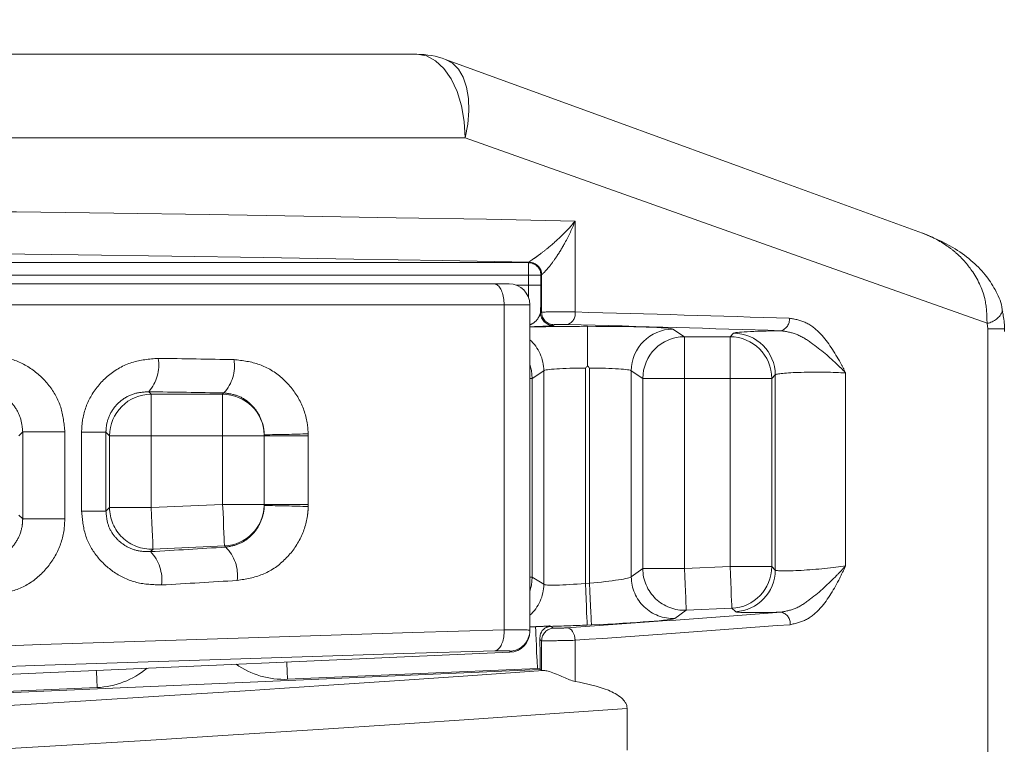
# Model space of a CAD drawing. Header units: millimetres. Extents: x 2 to 601, y 5 to 415.
# Tile 121 of 139: x 437.35 to 439.72, y 283.61 to 285.34. Entities that reach past the tile are written whole.
import ezdxf

# ---------------------------------------------------------------- set-up
doc = ezdxf.new("R2010")
doc.units = ezdxf.units.MM
doc.linetypes.add('PHANTOM', pattern=[12.7, 6.35, -1.27, 1.27, -1.27, 1.27, -1.27])
doc.styles.add('SLDTEXTSTYLE0', font='TXT', dxfattribs={"width": 0.605})
doc.dimstyles.new('SLDDIMSTYLE2', dxfattribs={"dimtxt": 2.5, "dimasz": 2.5, "dimexe": 0, "dimexo": 0.0625, "dimtad": 1, "dimdec": 0, "dimlfac": 10, "dimrnd": 1e-09, "dimzin": 12, "dimdsep": 46, "dimtxsty": 'SLDTEXTSTYLE0', "dimsah": 1, "dimcen": 0.09, "dimadec": 0, "dimazin": 3, "dimtfac": 1, "dimtdec": 0, "dimtofl": 0, "dimtmove": 0, "dimatfit": 3, "dimfxl": 1, "dimfrac": 2, "dimtolj": 1, "dimtzin": 12, "dimarcsym": 0})

# ---------------------------------------------------------------- blocks, each defined once
blk = doc.blocks.new('_D_3')
at = {"color": 7, "linetype": 'Continuous', "lineweight": 0}
for p, q in [((147.0729, 285.3898), (147.0729, 311.1765)), ((504.3394, 282.2649), (504.3394, 311.1765)), ((504.3394, 310.1765), (147.0729, 310.1765))]:
    blk.add_line(p, q, dxfattribs=at)
for points in [[(147.0729, 310.1765), (149.5729, 309.8665), (149.5729, 310.4865)], [(504.3394, 310.1765), (501.8394, 310.4865), (501.8394, 309.8665)]]:
    blk.add_solid(points, dxfattribs=at)
at = {"color": 7, "linetype": 'Continuous', "lineweight": 0, "char_height": 2.5, "attachment_point": 1, "style": 'SLDTEXTSTYLE0'}
for s, insert in [('3573', (332.329, 313.3991)), ('~', (330.3221, 313.3991))]:
    blk.add_mtext(s, dxfattribs=dict(at, insert=insert))

msp = doc.modelspace()

# ---------------------------------------------------------------- linework, layer by layer
at = {"color": 7, "linetype": 'Continuous', "lineweight": 15}
for p, q in [((434.8181, 285.2598), (438.3073, 285.2598)), ((438.6063, 284.6419), (438.6063, 284.7315)), ((434.7599, 284.7098), (438.4916, 284.7098)), ((438.4916, 284.7098), (438.528, 284.7098)), ((438.5164, 283.8807), (438.5164, 284.6598)), ((438.578, 284.6598), (438.578, 283.8794)), ((438.5164, 283.8807), (438.5164, 283.8805)), ((438.578, 283.8794), (438.578, 283.8768)), ((438.5302, 283.8268), (434.5848, 283.6546)), ((438.6031, 283.7853), (434.5848, 283.6098)), ((438.6031, 283.7887), (438.6031, 283.7853)), ((438.6031, 283.7853), (438.6063, 283.7838)), ((438.8112, 283.5921), (438.8112, 283.6926))]:
    msp.add_line(p, q, dxfattribs=at)
at = {"color": 7, "linetype": 'PHANTOM', "lineweight": 0}
for p, q in [((438.4228, 285.0598), (434.8409, 285.0598)), ((438.6867, 284.8603), (438.6867, 284.6424)), ((434.5848, 284.7606), (438.5746, 284.7606)), ((438.5746, 284.7606), (438.5761, 284.7614)), ((438.5746, 284.7306), (438.5746, 284.7606)), ((438.5761, 284.7614), (438.576, 284.7614)), ((438.5746, 284.7306), (434.5848, 284.7306)), ((438.6046, 284.7306), (438.5746, 284.7306)), ((438.5746, 284.7064), (438.5746, 284.7306)), ((438.6061, 284.7314), (438.6046, 284.7306)), ((438.6046, 284.7306), (438.6046, 284.7064)), ((438.6063, 284.7315), (438.6061, 284.7314)), ((438.5462, 284.7064), (438.5746, 284.7064)), ((438.5746, 284.7064), (438.6046, 284.7064)), ((438.5164, 284.6598), (434.7604, 284.6598)), ((438.578, 284.6598), (438.5164, 284.6598)), ((438.6036, 284.6401), (438.6063, 284.6419)), ((438.6362, 284.6119), (438.6336, 284.6102)), ((438.9211, 284.6013), (438.9487, 284.583)), ((439.6759, 284.6018), (439.6744, 284.6154)), ((439.6759, 281.3598), (439.6759, 284.6018)), ((439.7163, 284.6018), (439.6759, 284.6018)), ((438.9487, 284.583), (439.058, 284.583)), ((438.9487, 284.583), (438.9487, 284.483)), ((439.058, 284.583), (439.0665, 284.5914)), ((439.058, 284.583), (439.058, 284.483)), ((438.6113, 284.5014), (438.5838, 284.483)), ((438.6113, 283.9899), (438.6113, 284.5014)), ((438.7112, 284.508), (438.7112, 283.992)), ((438.7214, 283.9924), (438.7214, 284.508)), ((438.8213, 284.5014), (438.8213, 284.0078)), ((438.8488, 284.483), (438.8213, 284.5014)), ((438.578, 284.483), (438.5838, 284.483)), ((438.5838, 284.483), (438.5838, 284.007)), ((438.8488, 284.0273), (438.8488, 284.483)), ((438.8488, 284.483), (438.9487, 284.483)), ((439.058, 284.483), (438.9487, 284.483)), ((438.9487, 284.483), (438.9487, 284.0273)), ((439.058, 284.0321), (439.058, 284.483)), ((439.058, 284.483), (439.158, 284.483)), ((439.1664, 284.4915), (439.158, 284.483)), ((439.158, 284.483), (439.158, 284.0321)), ((439.1664, 284.024), (439.1664, 284.4915)), ((439.3352, 284.4963), (439.3352, 284.0339)), ((437.664, 284.4513), (437.6699, 284.4454)), ((437.6699, 284.4454), (437.8413, 284.4454)), ((437.6699, 284.3455), (437.6699, 284.4454)), ((437.8413, 284.4454), (437.8444, 284.4484)), ((437.8413, 284.3455), (437.8413, 284.4454)), ((437.3618, 284.3548), (437.3525, 284.3455)), ((437.3618, 284.3548), (437.4628, 284.3548)), ((437.3618, 284.1468), (437.3618, 284.3548)), ((437.4628, 284.3548), (437.4628, 284.1468)), ((437.5029, 284.1648), (437.5029, 284.3542)), ((437.5614, 284.3542), (437.5029, 284.3542)), ((437.5614, 284.3542), (437.5614, 284.1648)), ((437.57, 284.3455), (437.5614, 284.3542)), ((437.57, 284.1738), (437.57, 284.3455)), ((437.6699, 284.3455), (437.57, 284.3455)), ((437.8413, 284.3455), (437.6699, 284.3455)), ((437.6699, 284.3455), (437.6699, 284.1738)), ((437.8413, 284.3455), (437.9412, 284.3455)), ((437.8413, 284.1813), (437.8413, 284.3455)), ((437.9412, 284.3455), (437.9412, 284.3483)), ((438.0466, 284.3455), (437.9412, 284.3455)), ((437.9412, 284.1813), (437.9412, 284.3455)), ((438.0465, 284.3505), (438.0466, 284.3455)), ((438.0466, 284.3455), (438.0466, 284.1813)), ((437.5614, 284.1648), (437.57, 284.1738)), ((437.57, 284.1738), (437.6699, 284.1738)), ((437.6699, 284.1738), (437.8413, 284.1813)), ((437.9412, 284.1813), (437.8413, 284.1813)), ((437.9412, 284.1785), (437.9412, 284.1813)), ((438.0466, 284.1813), (437.9412, 284.1813)), ((438.0466, 284.1813), (438.0465, 284.1762)), ((437.3525, 284.1556), (437.3618, 284.1468)), ((437.3618, 284.1468), (437.4628, 284.1468)), ((437.5614, 284.1648), (437.5029, 284.1648)), ((437.8457, 284.0816), (437.6743, 284.0741)), ((437.8486, 284.0788), (437.8457, 284.0816)), ((437.6743, 284.0741), (437.6685, 284.068)), ((438.9487, 284.0273), (439.058, 284.0321)), ((439.058, 284.0321), (439.158, 284.0321)), ((439.158, 284.0321), (439.1664, 284.024)), ((438.578, 284.007), (438.5838, 284.007)), ((438.5838, 284.007), (438.6113, 283.9899)), ((438.8213, 284.0078), (438.8488, 284.0273)), ((438.8488, 284.0273), (438.9487, 284.0273)), ((438.7112, 283.992), (438.7214, 283.9924)), ((438.953, 283.9275), (438.9255, 283.9079)), ((439.0624, 283.9323), (438.953, 283.9275)), ((439.0708, 283.9242), (439.0624, 283.9323)), ((438.578, 283.8876), (438.5916, 283.8882)), ((438.6255, 283.89), (438.6279, 283.889)), ((438.6279, 283.889), (438.6349, 283.8846)), ((438.7258, 283.8926), (438.7156, 283.8921)), ((438.6063, 283.8547), (438.6016, 283.8576)), ((438.6063, 283.7838), (438.6063, 283.8547)), ((438.6867, 283.8556), (438.6867, 283.7569)), ((438.5302, 283.8268), (438.5302, 283.8295)), ((438.596, 283.7884), (437.9968, 283.7622)), ((438.6031, 283.7887), (438.596, 283.7884)), ((437.5401, 283.7423), (437.0273, 283.7199))]:
    msp.add_line(p, q, dxfattribs=at)
at = {"color": 7, "linetype": 'PHANTOM', "lineweight": 0, "flags": 128}
for points in [[(438.4228, 285.0598), (438.4206, 285.0988), (438.414, 285.1363), (438.4034, 285.1709), (438.389, 285.2012), (438.3715, 285.2261), (438.3515, 285.2446), (438.3298, 285.256), (438.3073, 285.2598)], [(438.3757, 285.2477), (438.3924, 285.2385), (438.4067, 285.2241), (438.4181, 285.2048), (438.4262, 285.1812), (438.4308, 285.1541), (438.4318, 285.1243), (438.4291, 285.0925), (438.4228, 285.0598)], [(439.6744, 284.6154), (439.2822, 284.7547), (438.8644, 284.903), (438.4228, 285.0598)], [(438.578, 284.5163), (438.5818, 284.5025), (438.5838, 284.483)], [(437.6743, 284.0741), (437.6742, 284.0769), (437.6739, 284.0831), (437.6735, 284.0926), (437.6729, 284.1051), (437.6723, 284.12), (437.6715, 284.1368), (437.6707, 284.155), (437.6699, 284.1738)], [(437.8457, 284.0816), (437.8456, 284.0843), (437.8453, 284.0906), (437.8449, 284.1001), (437.8443, 284.1126), (437.8437, 284.1275), (437.843, 284.1443), (437.8422, 284.1625), (437.8413, 284.1813)], [(439.058, 284.0321), (439.0589, 284.013), (439.0597, 283.9947), (439.0604, 283.9777), (439.061, 283.9627), (439.0616, 283.9503), (439.062, 283.9408), (439.0623, 283.9348), (439.0624, 283.9323)], [(438.578, 283.9737), (438.5819, 283.9881), (438.5838, 284.007)], [(438.9487, 284.0273), (438.9495, 284.0083), (438.9503, 283.9899), (438.951, 283.9729), (438.9517, 283.9579), (438.9522, 283.9455), (438.9526, 283.9361), (438.9529, 283.93), (438.953, 283.9275)], [(438.7112, 283.992), (438.712, 283.9729), (438.7128, 283.9545), (438.7136, 283.9376), (438.7142, 283.9226), (438.7148, 283.9101), (438.7152, 283.9007), (438.7154, 283.8946), (438.7156, 283.8921)], [(438.7214, 283.9924), (438.7222, 283.9734), (438.723, 283.955), (438.7238, 283.938), (438.7244, 283.923), (438.725, 283.9106), (438.7254, 283.9011), (438.7256, 283.8951), (438.7258, 283.8926)], [(438.596, 283.7884), (438.5952, 283.8074), (438.5943, 283.8258), (438.5936, 283.8428), (438.593, 283.8578), (438.5924, 283.8702), (438.592, 283.8796), (438.5917, 283.8857), (438.5916, 283.8882)], [(438.6671, 283.8855), (438.6707, 283.8849), (438.6742, 283.8832), (438.6775, 283.8805), (438.6804, 283.8767), (438.6829, 283.8722), (438.6848, 283.867), (438.6861, 283.8614), (438.6867, 283.8556)], [(437.995, 283.8035), (437.9952, 283.7996), (437.996, 283.7813), (437.9968, 283.7622)], [(437.5383, 283.7835), (437.5385, 283.7797), (437.5393, 283.7613), (437.5401, 283.7423)]]:
    msp.add_lwpolyline(points, dxfattribs=at)
at = {"color": 7, "linetype": 'Continuous', "lineweight": 15, "flags": 128}
msp.add_lwpolyline([(438.3757, 285.2477), (438.7774, 285.1015), (439.1592, 284.9626), (439.5196, 284.8314)], dxfattribs=at)
at = {"color": 7, "linetype": 'Continuous', "lineweight": 15}
for centre, radius, start, end in [((438.3073, 285.0598), 0.2, 70, 90), ((438.5762, 284.7314), 0.0301, 0.1561, 90.3766), ((438.528, 284.6598), 0.05, 0, 90)]:
    msp.add_arc(centre, radius, start, end, dxfattribs=at)
at = {"color": 7, "linetype": 'PHANTOM', "lineweight": 0}
for centre, radius, start, end in [((438.5745, 284.7305), 0.03, 0.109, 89.8519), ((438.5761, 284.7313), 0.03, 0.0631, 89.8977), ((438.6596, 284.6384), 0.0274, 288.7625, 8.477), ((439.6672, 284.6627), 0.0479, 278.7044, 338.8264), ((438.6336, 284.6402), 0.03, 180.0861, 269.8444), ((438.6363, 284.6419), 0.03, 180.0861, 269.8443), ((439.1729, 284.624), 0.0275, 284.9133, 7.2253), ((438.9214, 284.5012), 0.1001, 90.1452, 179.9061), ((438.5114, 284.5013), 0.0999, 0.0535, 48.1896), ((438.9489, 284.4829), 0.1001, 90.1452, 179.9061), ((439.0579, 284.4829), 0.1001, 0.0711, 89.9323), ((439.0663, 284.4914), 0.1001, 0.0654, 89.9243), ((437.5905, 284.5155), 0.0976, 318.868, 9.2533), ((437.7757, 284.5128), 0.0941, 316.8405, 9.4868), ((437.6703, 284.3452), 0.1002, 90.1947, 179.7992), ((437.841, 284.3452), 0.1002, 1.7844, 89.8037), ((437.9219, 287.7753), 3.4271, 270.3219, 272.0842), ((437.6702, 284.1742), 0.1002, 180.1979, 272.3118), ((437.841, 284.1817), 0.1002, 272.6851, 358.168), ((437.9219, 280.8771), 3.3014, 87.8359, 89.6653), ((437.7818, 284.0109), 0.0952, 352.8205, 45.4948), ((437.5968, 284.0001), 0.0988, 353.1093, 43.4558), ((439.0579, 284.0322), 0.1001, 272.5703, 359.9283), ((438.9214, 284.008), 0.1001, 180.1077, 272.3453), ((438.9489, 284.0275), 0.1001, 180.1077, 272.3453), ((439.0663, 284.0241), 0.1001, 272.5789, 359.9341), ((438.5113, 283.99), 0.1, 311.8294, 359.9353), ((439.1745, 283.8958), 0.0278, 354.192, 77.1018), ((438.6292, 283.8592), 0.0298, 92.5692, 114.5479), ((438.528, 283.8794), 0.05, 272.4888, 359.9957), ((438.6363, 283.8546), 0.03, 92.6452, 179.9344)]:
    msp.add_arc(centre, radius, start, end, dxfattribs=at)
for centre, major_axis, ratio, start_param, end_param in [((433.6848, 284.6923), (8.2, 0), 0.025867, 0.914753, 1.429333), ((433.6848, 284.5923), (8.1, 0), 0.026186, 0.922447, 1.429333), ((438.5678, 284.7064), (0, 0.1), 0.06813, 4.43146, 4.712389), ((438.5977, 284.7064), (0, 0.13), 0.052408, 4.177685, 4.712389), ((438.6562, 284.6419), (0.05, 0), 0.013968, 0.914753, 3.089233), ((433.6848, 284.4163), (8.2, 0), 0.034793, 0.833071, 0.914753), ((438.7112, 284.601), (0.2, 0), 0.034921, 1.545276, 2.299414), ((438.6562, 284.6119), (0.02, 0), 0.034921, 0.914753, 3.089233), ((433.6848, 284.3864), (8.17, 0), 0.034921, 0.833071, 0.914753), ((438.7214, 284.601), (0.2, 0), 0.034921, 0.05236, 1.596317), ((439.2664, 284.5912), (0.2, 0), 0.034921, 2.017277, 3.106686), ((434.6679, 284.0037), (10.582, 0), 0.052012, 1.263523, 1.281491), ((438.7112, 284.501), (0.1, 0), 0.069842, 1.570796, 3.089233), ((438.7214, 284.501), (0.1, 0), 0.069842, 0.05236, 1.570796), ((439.2664, 284.4912), (0.1, 0), 0.069842, 0.810577, 3.106686), ((434.6679, 283.9238), (10.502, 0), 0.052408, 1.263523, 1.281491), ((434.6644, 284.4648), (10.502, 0.4598), 0.052358, 5.000194, 5.01814), ((439.2664, 284.033), (0.1, 0.0088), 0.069376, 3.170412, 5.466521), ((438.7214, 283.9994), (0.1, 0.0088), 0.069376, 4.706301, 6.224738), ((434.6679, 284.3849), (10.582, 0.4598), 0.051963, 5.000228, 5.018175), ((438.7112, 283.999), (0.1, 0.0088), 0.069376, 3.187865, 4.706301), ((433.6835, 283.8942), (8.17, 0.3571), 0.034887, 5.366907, 5.448918), ((439.2707, 283.9331), (0.2, 0.0087), 0.034887, 3.174974, 4.243888), ((438.7155, 283.8991), (0.2, 0.0087), 0.034887, 3.952637, 4.042601), ((438.7155, 283.8991), (0.2, 0.0087), 0.034887, 4.25714, 4.710864), ((433.6848, 283.8643), (8.2, 0.3571), 0.03476, 5.366918, 5.448929), ((438.7258, 283.8996), (0.2, 0.0087), 0.034887, 4.710864, 6.2293), ((434.6679, 283.3706), (10.582, 0.4604), 0.034723, 1.197068, 1.550639), ((438.428, 283.8751), (0.15, 0.0044), 0.023283, 6.282507, 7.223191), ((438.6549, 283.8855), (0.02, 0.0009), 0.034887, 3.192427, 5.366907), ((438.6562, 283.8556), (0.05, 0.0009), 0.013977, 3.193708, 5.368188), ((434.6701, 283.3206), (10.532, 0.4604), 0.034887, 1.197732, 1.550624), ((438.4302, 283.8251), (0.1, 0.0044), 0.034887, 6.28166, 7.163887), ((437.9884, 283.9622), (-0.1385, -0.1447), 0.998727, 0.15251, 0.806579), ((434.2443, 283.6956), (5.8647, 0.2562), 0.026161, 4.882562, 5.550835), ((437.5312, 283.9422), (-0.1446, 0.1385), 0.998834, 2.378594, 3.032663), ((434.2487, 283.5957), (5.9647, 0.2562), 0.025724, 4.8826, 5.582202)]:
    msp.add_ellipse(centre, major_axis=major_axis, ratio=ratio, start_param=start_param, end_param=end_param, dxfattribs=at)
at = {"color": 7, "linetype": 'Continuous', "lineweight": 15}
for centre, major_axis, ratio, start_param, end_param in [((438.528, 283.8768), (0, 0.05), 0.99939, 3.185199, 4.712389), ((438.6562, 283.786), (0.05, 0.0022), 0.026161, 3.19281, 3.524032)]:
    msp.add_ellipse(centre, major_axis=major_axis, ratio=ratio, start_param=start_param, end_param=end_param, dxfattribs=at)
at = {"color": 7, "linetype": 'PHANTOM', "lineweight": 0}
for points, knots in [([(438.576, 284.7614), (438.5761, 284.7619), (438.5763, 284.7628), (438.5849, 284.7685), (438.5994, 284.7786), (438.6221, 284.796), (438.6539, 284.8239), (438.6757, 284.8468), (438.6866, 284.8602), (438.6867, 284.8603)], [0, 0, 0, 0, 0.107376, 0.209315, 0.311643, 0.464187, 0.684634, 0.996548, 1, 1, 1, 1]), ([(438.6867, 284.8603), (438.6866, 284.8601), (438.6796, 284.8427), (438.6656, 284.8129), (438.6437, 284.7767), (438.6273, 284.7542), (438.6161, 284.741), (438.6085, 284.7334), (438.607, 284.7321), (438.6063, 284.7315)], [0, 0, 0, 0, 0.0041473, 0.3342026, 0.5658223, 0.7223166, 0.8219847, 0.9132856, 1, 1, 1, 1]), ([(439.5196, 284.8314), (439.5199, 284.8313), (439.5408, 284.8237), (439.5699, 284.8084), (439.61, 284.7765), (439.6454, 284.7356), (439.6728, 284.6775), (439.6739, 284.6338), (439.6744, 284.6154)], [0, 0, 0, 0, 0.003256, 0.238885, 0.34619, 0.548373, 0.809572, 1, 1, 1, 1]), ([(438.578, 284.6116), (438.5812, 284.6129), (438.5892, 284.6162), (438.5998, 284.6293), (438.6026, 284.6373), (438.6036, 284.6401)], [0, 0, 0, 0, 0.296577, 0.749449, 1, 1, 1, 1]), ([(439.2002, 284.6275), (439.2138, 284.6251), (439.2409, 284.6202), (439.285, 284.5842), (439.3134, 284.5384), (439.3312, 284.5046), (439.3352, 284.4965), (439.3352, 284.4963)], [0, 0, 0, 0, 0.235116, 0.468909, 0.874487, 0.996956, 1, 1, 1, 1]), ([(438.6336, 284.6102), (438.6319, 284.6098), (438.6278, 284.6089), (438.6063, 284.6078), (438.5868, 284.6071), (438.578, 284.6068)], [0, 0, 0, 0, 0.268781, 0.670063, 1, 1, 1, 1]), ([(439.3352, 284.4963), (439.3351, 284.4964), (439.3343, 284.4973), (439.3322, 284.4995), (439.3263, 284.5056), (439.3017, 284.5296), (439.2644, 284.5621), (439.2173, 284.5917), (439.1922, 284.5956), (439.18, 284.5975)], [0, 0, 0, 0, 0.002939, 0.019838, 0.050491, 0.142174, 0.570195, 0.790637, 1, 1, 1, 1]), ([(437.2842, 284.537), (437.2978, 284.5359), (437.3317, 284.5331), (437.3821, 284.5103), (437.4267, 284.4689), (437.457, 284.4151), (437.4609, 284.3749), (437.4628, 284.3548)], [0, 0, 0, 0, 0.147283, 0.366475, 0.580339, 0.790272, 1, 1, 1, 1]), ([(437.5029, 284.3542), (437.5035, 284.365), (437.5052, 284.3958), (437.5244, 284.4454), (437.5657, 284.4934), (437.6226, 284.5259), (437.6654, 284.5294), (437.6868, 284.5312)], [0, 0, 0, 0, 0.112224, 0.319394, 0.539454, 0.769709, 1, 1, 1, 1]), ([(437.8685, 284.5283), (437.8893, 284.5258), (437.9308, 284.5209), (437.9855, 284.4869), (438.0258, 284.4378), (438.0438, 284.3888), (438.0459, 284.3592), (438.0465, 284.3505)], [0, 0, 0, 0, 0.229884, 0.459405, 0.687038, 0.907497, 1, 1, 1, 1]), ([(437.3618, 284.3548), (437.3607, 284.366), (437.3586, 284.3886), (437.3421, 284.4187), (437.3178, 284.4418), (437.2904, 284.4547), (437.2718, 284.4564), (437.2644, 284.4571)], [0, 0, 0, 0, 0.205688, 0.414427, 0.629719, 0.851411, 1, 1, 1, 1]), ([(437.664, 284.4513), (437.6521, 284.4505), (437.6287, 284.449), (437.5968, 284.4316), (437.5735, 284.4053), (437.5626, 284.3774), (437.5617, 284.3602), (437.5614, 284.3542)], [0, 0, 0, 0, 0.242303, 0.477311, 0.693954, 0.892689, 1, 1, 1, 1]), ([(437.9412, 284.3483), (437.9408, 284.3532), (437.9397, 284.3698), (437.9297, 284.3974), (437.9078, 284.4248), (437.8783, 284.4439), (437.8557, 284.4469), (437.8444, 284.4484)], [0, 0, 0, 0, 0.08914, 0.304644, 0.532368, 0.765686, 1, 1, 1, 1]), ([(437.8486, 284.0788), (437.8598, 284.0808), (437.8822, 284.0848), (437.911, 284.1051), (437.9318, 284.1334), (437.9401, 284.1599), (437.941, 284.175), (437.9412, 284.1785)], [0, 0, 0, 0, 0.241622, 0.481724, 0.714945, 0.93519, 1, 1, 1, 1]), ([(438.0465, 284.1762), (438.0462, 284.17), (438.0446, 284.1432), (438.0296, 284.0961), (437.9914, 284.0454), (437.9382, 284.0091), (437.8969, 284.0023), (437.8763, 283.999)], [0, 0, 0, 0, 0.067267, 0.293134, 0.526866, 0.76326, 1, 1, 1, 1]), ([(437.2686, 284.0448), (437.2798, 284.0466), (437.3021, 284.0504), (437.3309, 284.0702), (437.3518, 284.0979), (437.3609, 284.1253), (437.3616, 284.1418), (437.3618, 284.1468)], [0, 0, 0, 0, 0.230764, 0.461009, 0.687796, 0.906887, 1, 1, 1, 1]), ([(437.4628, 284.1468), (437.4624, 284.1379), (437.4611, 284.1085), (437.4446, 284.0596), (437.4062, 284.01), (437.3533, 283.9746), (437.3124, 283.9682), (437.292, 283.9649)], [0, 0, 0, 0, 0.09522, 0.317271, 0.543886, 0.771728, 1, 1, 1, 1]), ([(437.6949, 283.9882), (437.6746, 283.9889), (437.6347, 283.9902), (437.5801, 284.0158), (437.5373, 284.0556), (437.5085, 284.107), (437.5048, 284.1455), (437.5029, 284.1648)], [0, 0, 0, 0, 0.211773, 0.416829, 0.613008, 0.806635, 1, 1, 1, 1]), ([(437.5614, 284.1648), (437.5624, 284.1541), (437.5644, 284.1325), (437.5808, 284.1038), (437.6048, 284.0822), (437.6353, 284.0686), (437.6572, 284.0682), (437.6685, 284.068)], [0, 0, 0, 0, 0.184527, 0.371361, 0.566284, 0.776818, 1, 1, 1, 1]), ([(439.1807, 283.923), (439.1926, 283.9254), (439.2171, 283.9303), (439.2626, 283.9617), (439.2997, 283.9964), (439.3249, 284.0225), (439.3318, 284.0301), (439.3342, 284.0328), (439.3351, 284.0338), (439.3352, 284.0339)], [0, 0, 0, 0, 0.202328, 0.415385, 0.833673, 0.94238, 0.977357, 0.99708, 1, 1, 1, 1]), ([(439.3352, 284.0339), (439.3352, 284.0337), (439.3305, 284.024), (439.3132, 283.9878), (439.285, 283.9396), (439.2422, 283.9019), (439.2155, 283.896), (439.2022, 283.893)], [0, 0, 0, 0, 0.003017, 0.146951, 0.544651, 0.771675, 1, 1, 1, 1]), ([(438.5916, 283.8882), (438.5938, 283.8883), (438.605, 283.8887), (438.6163, 283.8894), (438.6255, 283.89)], [0, 0, 0, 0, 0.1922476, 1, 1, 1, 1])]:
    msp.add_open_spline(points, degree=3, knots=knots, dxfattribs=at)
at = {"color": 7, "linetype": 'Continuous', "lineweight": 15}
for points, knots in [([(439.7108, 284.6453), (439.7105, 284.6483), (439.7088, 284.6662), (439.6946, 284.6961), (439.67, 284.7341), (439.6351, 284.7683), (439.5855, 284.8039), (439.5444, 284.8211), (439.5196, 284.8314)], [0, 0, 0, 0, 0.032768, 0.189721, 0.341335, 0.514618, 0.707289, 1, 1, 1, 1]), ([(438.5164, 284.6598), (438.5161, 284.6654), (438.5156, 284.6766), (438.5115, 284.6914), (438.5053, 284.7028), (438.4984, 284.7086), (438.4937, 284.7098), (438.4917, 284.7098), (438.4916, 284.7098)], [0, 0, 0, 0, 0.212133, 0.42427, 0.637085, 0.851641, 0.98981, 1, 1, 1, 1]), ([(439.7162, 284.5955), (439.7163, 284.6011), (439.7165, 284.6179), (439.7132, 284.6343), (439.711, 284.6452)], [0, 0, 0, 0, 0.337415, 1, 1, 1, 1]), ([(438.7163, 284.6079), (438.7163, 284.6079), (438.7163, 284.6075), (438.7163, 284.6039), (438.7163, 284.5903), (438.7163, 284.5657), (438.7163, 284.5385), (438.7163, 284.5202), (438.7163, 284.5131)], [0, 0, 0, 0, 0.01892, 0.174657, 0.401768, 0.628668, 0.855396, 1, 1, 1, 1]), ([(438.7163, 284.5131), (438.7147, 284.5115), (438.7131, 284.5098), (438.7113, 284.5082), (438.7112, 284.508)], [0, 0, 0, 0, 0.911689, 1, 1, 1, 1]), ([(438.7214, 284.508), (438.7212, 284.5082), (438.7195, 284.5098), (438.7178, 284.5115), (438.7163, 284.5131)], [0, 0, 0, 0, 0.088311, 1, 1, 1, 1]), ([(438.6168, 283.8863), (438.6196, 283.8877), (438.6224, 283.889), (438.6254, 283.8899), (438.6255, 283.89)], [0, 0, 0, 0, 0.970578, 1, 1, 1, 1]), ([(438.4938, 283.8306), (438.4939, 283.8306), (438.4954, 283.8308), (438.4996, 283.8321), (438.506, 283.8375), (438.512, 283.8488), (438.5159, 283.8637), (438.5162, 283.8749), (438.5164, 283.8805)], [0, 0, 0, 0, 0.010557, 0.117389, 0.339773, 0.560399, 0.78021, 1, 1, 1, 1]), ([(438.6016, 283.8576), (438.6021, 283.8623), (438.6031, 283.8739), (438.6101, 283.8822), (438.6158, 283.8857), (438.6168, 283.8863)], [0, 0, 0, 0, 0.364278, 0.886258, 1, 1, 1, 1]), ([(438.6016, 283.8576), (438.6019, 283.851), (438.6026, 283.8358), (438.603, 283.8112), (438.6031, 283.7944), (438.6031, 283.7887)], [0, 0, 0, 0, 0.332227, 0.774704, 1, 1, 1, 1]), ([(438.6867, 283.7569), (438.6822, 283.758), (438.6734, 283.7604), (438.6578, 283.7674), (438.6411, 283.7749), (438.625, 283.7808), (438.6146, 283.7832), (438.611, 283.7835), (438.6098, 283.7835)], [0, 0, 0, 0, 0.1661243, 0.3308912, 0.5273403, 0.7326156, 0.912242, 1, 1, 1, 1]), ([(438.8112, 283.6926), (438.811, 283.6949), (438.8105, 283.7001), (438.8062, 283.7089), (438.7924, 283.7238), (438.752, 283.7438), (438.7135, 283.7515), (438.6867, 283.7569)], [0, 0, 0, 0, 0.038669, 0.087251, 0.17047, 0.422839, 1, 1, 1, 1])]:
    msp.add_open_spline(points, degree=3, knots=knots, dxfattribs=at)

# ---------------------------------------------------------------- dimensions: what is measured, and where the dimension line sits
at = {"color": 7, "linetype": 'Continuous', "lineweight": 0}
dim = msp.add_linear_dim(base=(147.0729, 310.1765), p1=(504.3394, 281.2649), p2=(147.0729, 284.3898), text='~<>', dimstyle='SLDDIMSTYLE2', dxfattribs=at)
dim.commit()
dim.dimension.update_dxf_attribs({"geometry": '_D_3', "text_midpoint": (335.145, 310.1765), "dimtype": 160})

doc.saveas('drawing.dxf')
